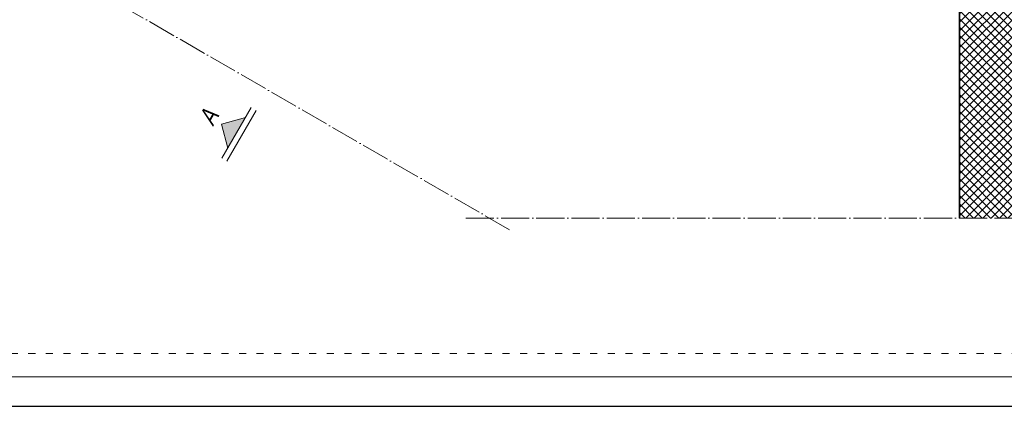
# Model space of a CAD drawing. Header units: millimetres. Extents: x 558 to 24471, y -5755 to 3551.
# Tile 2 of 35: x 22878 to 23719, y 2066 to 2396. Entities that reach past the tile are written whole.
import ezdxf
from ezdxf.enums import TextEntityAlignment as Align

# ---------------------------------------------------------------- set-up
doc = ezdxf.new("R2010")
doc.units = ezdxf.units.MM
doc.linetypes.add('ACAD_ISO03W100', pattern=[30, 12, -18])
doc.linetypes.add('ACAD_ISO04W100', pattern=[30, 24, -3, 0, -3])
for name, color, linetype, lineweight in [('K_Grube', 4, 'Continuous', 35), ('K_Kreskowanie', 8, 'Continuous', 5), ('K_Opis_zmienny', 2, 'Continuous', 13), ('K_Osie', 1, 'ACAD_ISO04W100', 5), ('K_Ramka', 7, 'Continuous', 18)]:
    doc.layers.add(name, color=color, linetype=linetype, lineweight=lineweight)
doc.styles.add('Tytuł 50', font='arial.ttf', dxfattribs={"width": 0.8, "oblique": 10, "height": 15})

msp = doc.modelspace()

# ---------------------------------------------------------------- hatches: boundary and pattern name
at = {"layer": 'K_Kreskowanie', "ltscale": 5}
h = msp.add_hatch(dxfattribs=at)
h.set_pattern_fill('ANSI37', color=256, scale=1.6)
h.set_pattern_definition([(45, (2962.861, -2454.189), (-3.5921024, 3.5921024), []), (135, (2962.861, -2454.189), (-3.5921024, -3.5921024), [])])
h.paths.add_polyline_path([(23680.614, 3024.949), (23680.614, 2993.496), (23560.473, 3062.859), (23550.473, 3045.539), (23680.614, 2970.402), (23680.614, 2226.627), (23730.614, 2226.627), (23730.614, 3001.551), (23754.626, 3043.141), (23706.994, 3070.641), (23680.614, 3024.949)], is_closed=False)
at = {"layer": 'K_Opis_zmienny'}
msp.add_hatch(color=256, dxfattribs=at).paths.add_polyline_path([(23050.048, 2306.776), (23070.538, 2312.266), (23055.538, 2286.286)])

# ---------------------------------------------------------------- linework, layer by layer
at = {"layer": 'Defpoints'}
msp.add_lwpolyline([(22371.174, 2065.976), (24471.174, 2065.976), (24471.174, 3550.976), (22371.174, 3550.976)], close=True, dxfattribs=at)
at = {"layer": 'K_Grube', "ltscale": 5}
msp.add_line((23680.614, 2226.627), (23680.614, 2970.402), dxfattribs=at)
at = {"layer": 'K_Opis_zmienny'}
for p, q in [((23075.538, 2320.927), (23050.538, 2277.625)), ((23079.868, 2318.427), (23054.868, 2275.125)), ((23050.048, 2306.776), (23070.538, 2312.266)), ((23050.048, 2306.776), (23055.538, 2286.286))]:
    msp.add_line(p, q, dxfattribs=at)
at = {"layer": 'K_Opis_zmienny', "linetype": 'ACAD_ISO03W100', "ltscale": 0.5}
msp.add_lwpolyline([(22496.174, 3505.976), (24046.174, 3505.976), (24046.174, 2110.976), (22496.174, 2110.976), (22496.174, 3505.976)], dxfattribs=at)
at = {"layer": 'K_Osie'}
for p, q in [((23296.19, 2216.627), (22662.052, 2582.747)), ((23258.87, 2226.627), (23840.798, 2226.627))]:
    msp.add_line(p, q, dxfattribs=at)
at = {"layer": 'K_Ramka'}
msp.add_lwpolyline([(22396.174, 2090.976), (24446.174, 2090.976), (24446.174, 3525.976), (22396.174, 3525.976)], close=True, dxfattribs=at)

# ---------------------------------------------------------------- texts
at = {"layer": 'K_Opis_zmienny', "style": 'Tytuł 50', "oblique": 10, "width": 0.8}
msp.add_text('A', height=15, rotation=60, dxfattribs=at).set_placement((23039.222, 2313.026), align=Align.MIDDLE_CENTER)

doc.saveas('drawing.dxf')
